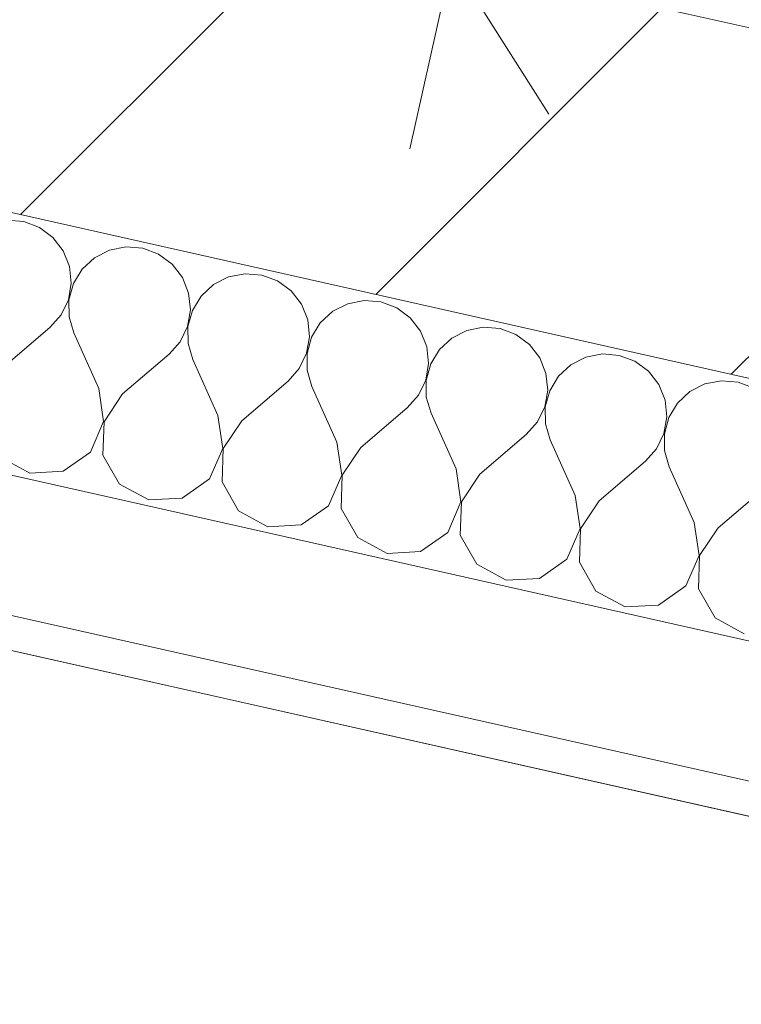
# Model space of a CAD drawing. Header units: millimetres. Extents: x -7218036 to -6972305, y 6116614 to 6334349.
# Tile 38 of 184: x -7178765 to -7178343, y 6134705 to 6135281. Entities that reach past the tile are written whole.
import ezdxf
from ezdxf.enums import TextEntityAlignment as Align

# ---------------------------------------------------------------- set-up
doc = ezdxf.new("R2010")
doc.units = ezdxf.units.MM
doc.header["$MEASUREMENT"] = 0
doc.linetypes.add('Штрихпунктирная', pattern=[670.277762, 352.777767, -176.388884, 0, -141.111112])
for name, color, linetype in [('АР-Стены_внешние_.АР', 7, 'Continuous'), ('АР-Чертеж-Оси_Осевые размеры.АР', 7, 'Continuous'), ('АР-Чертеж-Размеры.АР', 7, 'Continuous')]:
    doc.layers.add(name, color=color, linetype=linetype)
for name, color, linetype, lineweight in [('АР-Стены_внешние_.АР_Ном._пера__1', 7, 'Continuous', 0), ('АР-Стены_внешние_.АР_Ном._пера__120', 7, 'Continuous', 0), ('АР-Чертеж-Оси_Осевые размеры.АР_Ном._пера__120', 7, 'Continuous', 0), ('АР-Чертеж-Размеры.АР_Ном._пера__1', 7, 'Continuous', 0)]:
    doc.layers.add(name, color=color, linetype=linetype, lineweight=lineweight)
doc.styles.add('РЎР“Р•РќР•Р\xa0Р\x98Р\xa0_РЎРўР\x98Р›Р¬_3', font='GOTHIC.TTF')
doc.styles.add('РЎР“Р•РќР•Р\xa0Р\x98Р\xa0_РЎРўР\x98Р›Р¬_5', font='GOST_Common.ttf')
doc.dimstyles.new('СГЕНЕРИР_СТИЛЬ__1', dxfattribs={"dimtxt": 150, "dimasz": 142.5, "dimexe": 0.18, "dimexo": 0.0625, "dimgap": 0, "dimtad": 1, "dimdec": 0, "dimzin": 0, "dimdsep": 46, "dimtxsty": 'РЎР“Р•РќР•Р\xa0Р\x98Р\xa0_РЎРўР\x98Р›Р¬_5', "dimblk": 'ARROWHEAD_6', "dimblk1": 'ARROWHEAD_6', "dimblk2": 'ARROWHEAD_6', "dimcen": 0.09, "dimse1": 1, "dimse2": 1, "dimclrd": 7, "dimclre": 7, "dimclrt": 7, "dimazin": 0, "dimtfac": 1, "dimtdec": 4, "dimtmove": 0, "dimatfit": 3, "dimfxl": 1, "dimtolj": 1, "dimtzin": 0, "dimarcsym": 0})

# ---------------------------------------------------------------- blocks, each defined once
blk = doc.blocks.new('Стандартный Маркер Сетки[15]_6', base_point=(-7217047.88, 6143970.27))
at = {"layer": 'АР-Чертеж-Оси_Осевые размеры.АР_Ном._пера__120', "color": 7, "linetype": 'Штрихпунктирная', "lineweight": 0}
blk.add_line((-7216072.19, 6143751.13), (-7137130.99, 6126021.36), dxfattribs=at)
at = {"layer": 'АР-Чертеж-Оси_Осевые размеры.АР_Ном._пера__120', "color": 7, "lineweight": 0, "style": 'РЎР“Р•РќР•Р\xa0Р\x98Р\xa0_РЎРўР\x98Р›Р¬_3'}
for tag, p in [('AC_MarkerText_1_0', (-7217465.8, 6144260.91)), ('AC_MarkerText_1_1', (-7135597.52, 6125873.73))]:
    blk.add_attdef(tag, text='', height=350, rotation=347.34172, dxfattribs=at).set_placement(p, align=Align.TOP_CENTER)
blk = doc.blocks.new('Стандартный Маркер Сетки[18]_6', base_point=(-7217047.88, 6143970.27))
at = {"layer": 'АР-Чертеж-Оси_Осевые размеры.АР_Ном._пера__120', "color": 7, "linetype": 'Штрихпунктирная', "lineweight": 0}
blk.add_line((-7216072.19, 6143751.13), (-7137130.99, 6126021.36), dxfattribs=at)
at = {"layer": 'АР-Чертеж-Оси_Осевые размеры.АР_Ном._пера__120', "color": 7, "lineweight": 0, "style": 'РЎР“Р•РќР•Р\xa0Р\x98Р\xa0_РЎРўР\x98Р›Р¬_3'}
for tag, p in [('AC_MarkerText_1_0', (-7217465.8, 6144260.91)), ('AC_MarkerText_1_1', (-7135597.52, 6125873.73))]:
    blk.add_attdef(tag, text='', height=350, rotation=347.34172, dxfattribs=at).set_placement(p, align=Align.TOP_CENTER)
blk = doc.blocks.new('Стандартный Маркер Сетки[21]_6', base_point=(-7217047.88, 6143970.27))
at = {"layer": 'АР-Чертеж-Оси_Осевые размеры.АР_Ном._пера__120', "color": 7, "linetype": 'Штрихпунктирная', "lineweight": 0}
blk.add_line((-7216072.19, 6143751.13), (-7137130.99, 6126021.36), dxfattribs=at)
at = {"layer": 'АР-Чертеж-Оси_Осевые размеры.АР_Ном._пера__120', "color": 7, "lineweight": 0, "style": 'РЎР“Р•РќР•Р\xa0Р\x98Р\xa0_РЎРўР\x98Р›Р¬_3'}
for tag, p in [('AC_MarkerText_1_0', (-7217465.8, 6144260.91)), ('AC_MarkerText_1_1', (-7135597.52, 6125873.73))]:
    blk.add_attdef(tag, text='', height=350, rotation=347.34172, dxfattribs=at).set_placement(p, align=Align.TOP_CENTER)
blk = doc.blocks.new('Стандартный Маркер Сетки[24]_6', base_point=(-7217047.88, 6143970.27))
at = {"layer": 'АР-Чертеж-Оси_Осевые размеры.АР_Ном._пера__120', "color": 7, "linetype": 'Штрихпунктирная', "lineweight": 0}
blk.add_line((-7216072.19, 6143751.13), (-7137130.99, 6126021.36), dxfattribs=at)
at = {"layer": 'АР-Чертеж-Оси_Осевые размеры.АР_Ном._пера__120', "color": 7, "lineweight": 0, "style": 'РЎР“Р•РќР•Р\xa0Р\x98Р\xa0_РЎРўР\x98Р›Р¬_3'}
for tag, p in [('AC_MarkerText_1_0', (-7217465.8, 6144260.91)), ('AC_MarkerText_1_1', (-7135597.52, 6125873.73))]:
    blk.add_attdef(tag, text='', height=350, rotation=347.34172, dxfattribs=at).set_placement(p, align=Align.TOP_CENTER)
blk = doc.blocks.new('*X559', base_point=(-6566190.34, 6562677.79))
at = {"layer": 'АР-Стены_внешние_.АР_Ном._пера__1', "color": 7, "linetype": 'Continuous', "lineweight": 0}
for p, q in [((-7178763.02, 6135163.27), (-7178772.84, 6135164.08)), ((-7178753.8, 6135159.8), (-7178763.02, 6135163.27)), ((-7178745.87, 6135153.95), (-7178753.8, 6135159.8)), ((-7178739.85, 6135146.15), (-7178745.87, 6135153.95)), ((-7178736.18, 6135137), (-7178739.85, 6135146.15)), ((-7178712.82, 6135146.52), (-7178721.6, 6135142.05)), ((-7178703.15, 6135148.43), (-7178712.82, 6135146.52)), ((-7178693.33, 6135147.61), (-7178703.15, 6135148.43)), ((-7178684.1, 6135144.15), (-7178693.33, 6135147.61)), ((-7178676.18, 6135138.3), (-7178684.1, 6135144.15)), ((-7178721.6, 6135142.05), (-7178728.82, 6135135.35)), ((-7178670.15, 6135130.5), (-7178676.18, 6135138.3)), ((-7178735.15, 6135127.2), (-7178736.18, 6135137)), ((-7178728.82, 6135135.35), (-7178733.94, 6135126.93)), ((-7178633.46, 6135132.77), (-7178643.12, 6135130.87)), ((-7178623.64, 6135131.96), (-7178633.46, 6135132.77)), ((-7178736.84, 6135117.5), (-7178735.15, 6135127.2)), ((-7178733.94, 6135126.93), (-7178736.56, 6135117.43)), ((-7178666.49, 6135121.35), (-7178670.15, 6135130.5)), ((-7178643.12, 6135130.87), (-7178651.91, 6135126.4)), ((-7178614.41, 6135128.5), (-7178623.64, 6135131.96)), ((-7178606.49, 6135122.64), (-7178614.41, 6135128.5)), ((-7178665.46, 6135111.55), (-7178666.49, 6135121.35)), ((-7178651.91, 6135126.4), (-7178659.13, 6135119.7)), ((-7178600.46, 6135114.85), (-7178606.49, 6135122.64)), ((-7178741.12, 6135108.62), (-7178736.84, 6135117.5)), ((-7178736.56, 6135117.43), (-7178736.49, 6135107.58)), ((-7178659.13, 6135119.7), (-7178664.25, 6135111.28)), ((-7178573.43, 6135115.22), (-7178582.21, 6135110.75)), ((-7178563.76, 6135117.12), (-7178573.43, 6135115.22)), ((-7178553.94, 6135116.31), (-7178563.76, 6135117.12)), ((-7178544.72, 6135112.84), (-7178553.94, 6135116.31)), ((-7178667.15, 6135101.84), (-7178665.46, 6135111.55)), ((-7178664.25, 6135111.28), (-7178666.87, 6135101.78)), ((-7178596.8, 6135105.7), (-7178600.46, 6135114.85)), ((-7178582.21, 6135110.75), (-7178589.44, 6135104.05)), ((-7178536.79, 6135106.99), (-7178544.72, 6135112.84)), ((-7178747.67, 6135101.25), (-7178741.12, 6135108.62)), ((-7178736.49, 6135107.58), (-7178733.73, 6135098.12)), ((-7178595.77, 6135095.9), (-7178596.8, 6135105.7)), ((-7178589.44, 6135104.05), (-7178594.56, 6135095.63)), ((-7178530.77, 6135099.19), (-7178536.79, 6135106.99)), ((-7178774.83, 6135078.07), (-7178747.67, 6135101.25)), ((-7178719.08, 6135065.55), (-7178733.73, 6135098.12)), ((-7178671.43, 6135092.97), (-7178667.15, 6135101.84)), ((-7178666.87, 6135101.78), (-7178666.8, 6135091.93)), ((-7178527.1, 6135090.05), (-7178530.77, 6135099.19)), ((-7178503.74, 6135099.57), (-7178512.52, 6135095.09)), ((-7178494.07, 6135101.47), (-7178503.74, 6135099.57)), ((-7178484.25, 6135100.66), (-7178494.07, 6135101.47)), ((-7178475.03, 6135097.19), (-7178484.25, 6135100.66)), ((-7178677.97, 6135085.6), (-7178671.43, 6135092.97)), ((-7178597.46, 6135086.19), (-7178595.77, 6135095.9)), ((-7178594.56, 6135095.63), (-7178597.18, 6135086.13)), ((-7178512.52, 6135095.09), (-7178519.74, 6135088.39)), ((-7178467.1, 6135091.34), (-7178475.03, 6135097.19)), ((-7178666.8, 6135091.93), (-7178664.04, 6135082.47)), ((-7178526.08, 6135080.25), (-7178527.1, 6135090.05)), ((-7178519.74, 6135088.39), (-7178524.86, 6135079.97)), ((-7178461.08, 6135083.54), (-7178467.1, 6135091.34)), ((-7178705.14, 6135062.42), (-7178677.97, 6135085.6)), ((-7178649.39, 6135049.9), (-7178664.04, 6135082.47)), ((-7178601.74, 6135077.32), (-7178597.46, 6135086.19)), ((-7178597.18, 6135086.13), (-7178597.11, 6135076.27)), ((-7178457.41, 6135074.39), (-7178461.08, 6135083.54)), ((-7178434.05, 6135083.91), (-7178442.83, 6135079.44)), ((-7178424.38, 6135085.82), (-7178434.05, 6135083.91)), ((-7178414.56, 6135085), (-7178424.38, 6135085.82)), ((-7178405.33, 6135081.54), (-7178414.56, 6135085)), ((-7178397.41, 6135075.68), (-7178405.33, 6135081.54)), ((-7178608.28, 6135069.95), (-7178601.74, 6135077.32)), ((-7178597.11, 6135076.27), (-7178594.34, 6135066.82)), ((-7178527.77, 6135070.54), (-7178526.08, 6135080.25)), ((-7178524.86, 6135079.97), (-7178527.49, 6135070.48)), ((-7178442.83, 6135079.44), (-7178450.05, 6135072.74)), ((-7178391.38, 6135067.89), (-7178397.41, 6135075.68)), ((-7178635.45, 6135046.77), (-7178608.28, 6135069.95)), ((-7178532.05, 6135061.66), (-7178527.77, 6135070.54)), ((-7178527.49, 6135070.48), (-7178527.41, 6135060.62)), ((-7178456.38, 6135064.59), (-7178457.41, 6135074.39)), ((-7178450.05, 6135072.74), (-7178455.17, 6135064.32)), ((-7178354.69, 6135070.16), (-7178364.35, 6135068.26)), ((-7178344.87, 6135069.35), (-7178354.69, 6135070.16)), ((-7178335.64, 6135065.89), (-7178344.87, 6135069.35)), ((-7178716.25, 6135046.24), (-7178719.08, 6135065.55)), ((-7178579.7, 6135034.24), (-7178594.34, 6135066.82)), ((-7178458.07, 6135054.89), (-7178456.38, 6135064.59)), ((-7178455.17, 6135064.32), (-7178457.79, 6135054.82)), ((-7178387.72, 6135058.74), (-7178391.38, 6135067.89)), ((-7178373.14, 6135063.79), (-7178380.36, 6135057.09)), ((-7178364.35, 6135068.26), (-7178373.14, 6135063.79)), ((-7178705.14, 6135062.42), (-7178715.96, 6135046.17)), ((-7178538.59, 6135054.29), (-7178532.05, 6135061.66)), ((-7178527.41, 6135060.62), (-7178524.65, 6135051.16)), ((-7178386.69, 6135048.94), (-7178387.72, 6135058.74)), ((-7178565.76, 6135031.11), (-7178538.59, 6135054.29)), ((-7178462.35, 6135046.01), (-7178458.07, 6135054.89)), ((-7178457.79, 6135054.82), (-7178457.72, 6135044.97)), ((-7178380.36, 6135057.09), (-7178385.48, 6135048.67)), ((-7178723.99, 6135028.32), (-7178716.25, 6135046.24)), ((-7178715.96, 6135046.17), (-7178716.63, 6135026.67)), ((-7178646.55, 6135030.58), (-7178649.39, 6135049.9)), ((-7178635.45, 6135046.77), (-7178646.27, 6135030.52)), ((-7178510, 6135018.59), (-7178524.65, 6135051.16)), ((-7178468.9, 6135038.64), (-7178462.35, 6135046.01)), ((-7178388.38, 6135039.23), (-7178386.69, 6135048.94)), ((-7178385.48, 6135048.67), (-7178388.1, 6135039.17)), ((-7178457.72, 6135044.97), (-7178454.96, 6135035.51)), ((-7178496.07, 6135015.46), (-7178468.9, 6135038.64)), ((-7178440.31, 6135002.94), (-7178454.96, 6135035.51)), ((-7178392.66, 6135030.36), (-7178388.38, 6135039.23)), ((-7178388.1, 6135039.17), (-7178388.03, 6135029.32)), ((-7178654.29, 6135012.67), (-7178646.55, 6135030.58)), ((-7178646.27, 6135030.52), (-7178646.94, 6135011.01)), ((-7178576.86, 6135014.93), (-7178579.7, 6135034.24)), ((-7178565.76, 6135031.11), (-7178576.58, 6135014.87)), ((-7178399.2, 6135022.99), (-7178392.66, 6135030.36)), ((-7178388.03, 6135029.32), (-7178385.27, 6135019.86)), ((-7178776.63, 6135025.37), (-7178759.48, 6135016.06)), ((-7178739.99, 6135017.15), (-7178723.99, 6135028.32)), ((-7178716.63, 6135026.67), (-7178706.94, 6135009.72)), ((-7178426.37, 6134999.81), (-7178399.2, 6135022.99)), ((-7178759.48, 6135016.06), (-7178739.99, 6135017.15)), ((-7178507.17, 6134999.28), (-7178510, 6135018.59)), ((-7178370.62, 6134987.29), (-7178385.27, 6135019.86)), ((-7178670.3, 6135001.49), (-7178654.29, 6135012.67)), ((-7178584.6, 6134997.01), (-7178576.86, 6135014.93)), ((-7178576.58, 6135014.87), (-7178577.24, 6134995.36)), ((-7178496.07, 6135015.46), (-7178506.89, 6134999.22)), ((-7178706.94, 6135009.72), (-7178689.79, 6135000.4)), ((-7178646.94, 6135011.01), (-7178637.25, 6134994.07)), ((-7178356.68, 6134984.15), (-7178329.51, 6135007.34)), ((-7178689.79, 6135000.4), (-7178670.3, 6135001.49)), ((-7178437.48, 6134983.63), (-7178440.31, 6135002.94)), ((-7178600.61, 6134985.84), (-7178584.6, 6134997.01)), ((-7178577.24, 6134995.36), (-7178567.55, 6134978.42)), ((-7178514.91, 6134981.36), (-7178507.17, 6134999.28)), ((-7178506.89, 6134999.22), (-7178507.55, 6134979.71)), ((-7178426.37, 6134999.81), (-7178437.19, 6134983.56)), ((-7178637.25, 6134994.07), (-7178620.1, 6134984.75)), ((-7178620.1, 6134984.75), (-7178600.61, 6134985.84)), ((-7178445.22, 6134965.71), (-7178437.48, 6134983.63)), ((-7178437.19, 6134983.56), (-7178437.86, 6134964.06)), ((-7178367.78, 6134967.97), (-7178370.62, 6134987.29)), ((-7178356.68, 6134984.15), (-7178367.5, 6134967.91)), ((-7178567.55, 6134978.42), (-7178550.4, 6134969.1)), ((-7178530.91, 6134970.19), (-7178514.91, 6134981.36)), ((-7178507.55, 6134979.71), (-7178497.86, 6134962.76)), ((-7178550.4, 6134969.1), (-7178530.91, 6134970.19)), ((-7178461.22, 6134954.53), (-7178445.22, 6134965.71)), ((-7178375.52, 6134950.06), (-7178367.78, 6134967.97)), ((-7178367.5, 6134967.91), (-7178368.17, 6134948.4)), ((-7178497.86, 6134962.76), (-7178480.71, 6134953.45)), ((-7178437.86, 6134964.06), (-7178428.17, 6134947.11)), ((-7178480.71, 6134953.45), (-7178461.22, 6134954.53)), ((-7178391.53, 6134938.88), (-7178375.52, 6134950.06)), ((-7178368.17, 6134948.4), (-7178358.48, 6134931.46)), ((-7178428.17, 6134947.11), (-7178411.02, 6134937.79)), ((-7178411.02, 6134937.79), (-7178391.53, 6134938.88)), ((-7178358.48, 6134931.46), (-7178341.33, 6134922.14))]:
    blk.add_line(p, q, dxfattribs=at)
blk = doc.blocks.new('Стена_149_7', base_point=(-7182444.06, 6136198.65))
at = {"layer": 'АР-Стены_внешние_.АР', "linetype": 'Continuous', "lineweight": 0, "true_color": 0x000000}
h = blk.add_hatch(dxfattribs=at)
h.set_pattern_fill('ШТУКАТУРКА__ГИПС_01_0007', color=18, style=0, pattern_type=2)
h.set_pattern_definition([(45, (-6566190.34, 6563027.8), (-111.369318, 111.369318), [0, -105, 0, -157.5]), (110, (-6565840.34, 6563027.8), (148.001588, 53.868173), [0, -77, 0, -133])])
h.paths.add_polyline_path([(-7178288.07, 6135285.74), (-7179078.36, 6135463.23), (-7179082.74, 6135443.72), (-7178292.46, 6135266.22)])
h = blk.add_hatch(dxfattribs=at)
h.set_pattern_fill('БЛОКИ_БЕТОННЫЕ_ЭФФЕКТИВН_76', color=18, style=0, pattern_type=2)
h.set_pattern_definition([(45, (-6566190.34, 6562677.8), (-127.27922, 127.27922), [])])
h.paths.add_polyline_path([(-7178272.94, 6135261.84), (-7179082.74, 6135443.72), (-7179126.57, 6135248.58), (-7178316.76, 6135066.7)])
at = {"layer": 'АР-Стены_внешние_.АР_Ном._пера__1', "color": 7, "linetype": 'Continuous', "lineweight": 15}
for p, q in [((-7178272.94, 6135261.84), (-7179082.74, 6135443.72)), ((-7179126.57, 6135248.58), (-7178316.76, 6135066.7))]:
    blk.add_line(p, q, dxfattribs=at)
at = {"layer": 'АР-Стены_внешние_.АР_Ном._пера__1', "color": 7, "linetype": 'Continuous', "lineweight": 0}
for p, q in [((-7179159.44, 6135102.22), (-7178105.67, 6134865.55)), ((-7179176.97, 6135024.17), (-7177976.84, 6134754.63))]:
    blk.add_line(p, q, dxfattribs=at)
at = {"layer": 'АР-Стены_внешние_.АР_Ном._пера__1', "color": 7, "linetype": 'Continuous', "lineweight": 0, "flags": 128}
blk.add_lwpolyline([(-7179181.35, 6135004.65), (-7177961.71, 6134730.73)], dxfattribs=at)
at = {"layer": 'АР-Стены_внешние_.АР', "color": 7, "lineweight": 0}
blk.add_blockref('*X559', (-6566190.34, 6562677.79), dxfattribs=at)
blk = doc.blocks.new('*D1146', base_point=(-6566190.34, 6562677.79))
at = {"layer": 'АР-Чертеж-Размеры.АР_Ном._пера__1', "color": 7, "linetype": 'Continuous', "lineweight": 0, "transparency": 16777216}
for p, q in [((-7178260.51, 6136437.52), (-7178235.86, 6136547.29)), ((-7178203.77, 6136347.91), (-7178317.25, 6136527.14)), ((-7178123.3, 6136406.71), (-7178397.72, 6136468.34)), ((-7178512.47, 6135315.63), (-7178260.51, 6136437.52)), ((-7178569.21, 6135405.24), (-7178455.73, 6135226.02)), ((-7178375.26, 6135284.82), (-7178649.68, 6135346.44)), ((-7178537.12, 6135205.86), (-7178512.47, 6135315.63))]:
    blk.add_line(p, q, dxfattribs=at)
at = {"layer": 'АР-Чертеж-Размеры.АР_Ном._пера__1', "color": 7, "lineweight": 0, "transparency": 16777216, "insert": (-7178311.61, 6136073.09), "char_height": 150, "attachment_point": 7, "rotation": 257.34238, "style": 'РЎР“Р•РќР•Р\xa0Р\x98Р\xa0_РЎРўР\x98Р›Р¬_5'}
blk.add_mtext('\\A1;{\\pql;\\fGOST Common|b0|i0|c204|p0;\\W1.000000;1\xa0150}', dxfattribs=at)
blk = doc.blocks.new('ARROWHEAD_6')
at = {"color": 0, "linetype": 'Continuous', "lineweight": 0}
for p, q in [((-0.5, -0.5), (0.5, 0.5)), ((0, 0), (-1, 0))]:
    blk.add_line(p, q, dxfattribs=at)
blk = doc.blocks.new('*D1154', base_point=(-6566190.34, 6562677.79))
at = {"layer": 'АР-Чертеж-Размеры.АР_Ном._пера__1', "color": 7, "linetype": 'Continuous', "lineweight": 0, "transparency": 16777216}
for p, q in [((-7179329.16, 6134346.55), (-7179267.53, 6134620.96)), ((-7179208.73, 6134540.5), (-7179387.95, 6134427.01)), ((-7179408.11, 6134508.41), (-7179298.34, 6134483.75)), ((-7179298.34, 6134483.75), (-7178098.23, 6134214.21)), ((-7178129.05, 6134077.01), (-7178067.41, 6134351.42)), ((-7178187.84, 6134157.47), (-7178008.62, 6134270.96)), ((-7178098.23, 6134214.21), (-7177988.47, 6134189.56))]:
    blk.add_line(p, q, dxfattribs=at)
at = {"layer": 'АР-Чертеж-Размеры.АР_Ном._пера__1', "color": 7, "lineweight": 0, "transparency": 16777216, "insert": (-7178909.59, 6134427.19), "char_height": 150, "attachment_point": 7, "rotation": 347.34168, "style": 'РЎР“Р•РќР•Р\xa0Р\x98Р\xa0_РЎРўР\x98Р›Р¬_5'}
blk.add_mtext('\\A1;{\\pql;\\fGOST Common|b0|i0|c204|p0;\\W1.000000;1\xa0230}', dxfattribs=at)

msp = doc.modelspace()

# ---------------------------------------------------------------- linework, layer by layer
at = {"layer": 'АР-Стены_внешние_.АР_Ном._пера__120', "color": 7, "linetype": 'Continuous', "lineweight": 0}
msp.add_lwpolyline([(-7161011.82, 6146220.72), (-7164427.73, 6146987.91), (-7164548.23, 6146451.38), (-7167504.08, 6147115.25), (-7166658.25, 6150881.3), (-7175585.04, 6152886.17), (-7176044.04, 6150842.43), (-7179303.32, 6151574.45), (-7179355.9, 6151340.33), (-7182673.16, 6152085.37), (-7186157.5, 6136571.46), (-7164282.41, 6131658.43)], dxfattribs=at)

# ---------------------------------------------------------------- block references
at = {"layer": 'АР-Стены_внешние_.АР', "color": 7, "lineweight": 0}
msp.add_blockref('Стена_149_7', (-7182444.06, 6136198.65), dxfattribs=at)
at = {"layer": 'АР-Чертеж-Оси_Осевые размеры.АР', "color": 8, "linetype": 'Continuous', "lineweight": 15}
for name in ['Стандартный Маркер Сетки[15]_6', 'Стандартный Маркер Сетки[18]_6', 'Стандартный Маркер Сетки[21]_6', 'Стандартный Маркер Сетки[24]_6']:
    msp.add_blockref(name, (-7217047.88, 6143970.27), dxfattribs=at)

# ---------------------------------------------------------------- dimensions: what is measured, and where the dimension line sits
at = {"layer": 'АР-Чертеж-Размеры.АР', "color": 7, "linetype": 'Continuous', "lineweight": 0}
for base, p1, p2, angle, picture, middle, turn in [((-7178260.51, 6136437.52), (-7178272.94, 6135261.84), (-7178020.98, 6136383.73), 77.34238, '*D1146', (-7178294.81, 6135805.6), 257.34238), ((-7178098.23, 6134214.21), (-7179181.35, 6135004.65), (-7177926.45, 6134979.04), 347.34168, '*D1154', (-7178642.09, 6134443.98), 347.34168)]:
    dim = msp.add_linear_dim(base=base, p1=p1, p2=p2, angle=angle, dimstyle='СГЕНЕРИР_СТИЛЬ__1', dxfattribs=at)
    dim.commit()
    dim.dimension.update_dxf_attribs({"geometry": picture, "text_midpoint": middle, "dimtype": 160, "text_rotation": turn})

doc.saveas('drawing.dxf')
